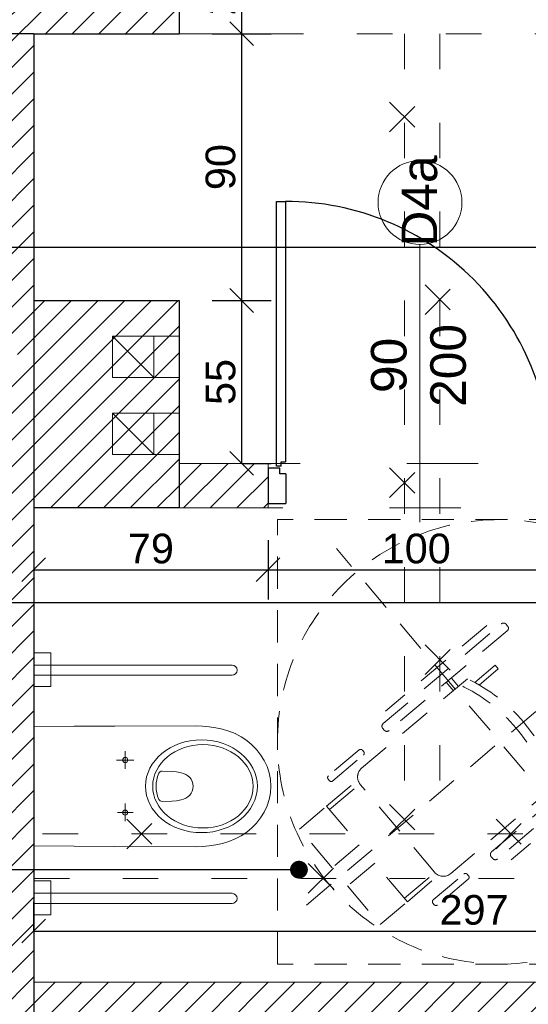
# Model space of a CAD drawing. Header units: millimetres. Extents: x -2720 to 125583, y -8970 to 34912.
# Tile 47 of 105: x 14799 to 14970, y 18766 to 19098. Entities that reach past the tile are written whole.
import ezdxf
from ezdxf import colors
from ezdxf.entities.mleader import LeaderData, LeaderLine
from ezdxf.math import Vec2, Vec3

# ---------------------------------------------------------------- set-up
doc = ezdxf.new("R2010")
doc.units = ezdxf.units.MM
for name, pattern in [('ACAD_ISO03W100', [30, 12, -18]), ('DASHED', [19.05, 12.7, -6.35]), ('KRESKOWA', [0.4, 0.24, -0.16])]:
    doc.linetypes.add(name, pattern=pattern)
for name, color, linetype, lineweight, true_color in [('A_DZIAŁOWA_PROJEKTOWANE', 7, 'Continuous', 18, 0x007cb0), ('A_HATCH', 7, 'Continuous', 5, 0x999999), ('A_HATCH_PROJEKTOWANE', 7, 'Continuous', 9, 0x0089b6), ('A_WIDOK 2PLAN', 7, 'Continuous', 9, 0x666666)]:
    doc.layers.add(name, color=color, linetype=linetype, lineweight=lineweight, true_color=true_color)
for name, color, linetype, lineweight in [('A_KONST_ISTNIEJĄCE', 83, 'Continuous', 25), ('A_OPISY', 40, 'Continuous', 9), ('A_WIDOK', 141, 'Continuous', 13), ('A_WIDOK-NAD', 221, 'DASHED', 13), ('A_WYMIAROWANIE', 7, 'Continuous', 9), ('A_WYPOSAŻENIE', 181, 'Continuous', 9)]:
    doc.layers.add(name, color=color, linetype=linetype, lineweight=lineweight)
doc.layers.add('A_NIEWIDOCZNE  POMOCNICZE', color=252, linetype='ACAD_ISO03W100', lineweight=5, plot=False)
doc.styles.get("Standard").update_dxf_attribs({"font": 'arial.ttf'})
doc.dimstyles.new('1 do 100', dxfattribs={"dimtxt": 10, "dimasz": 8, "dimexe": 10, "dimexo": 10, "dimgap": 2, "dimtad": 1, "dimdec": 0, "dimtxsty": 'Standard', "dimblk": 'OBLIQUE', "dimcen": 2.5, "dimadec": 0, "dimazin": 0, "dimtfac": 1, "dimtdec": 0, "dimtmove": 0, "dimatfit": 3, "dimldrblk": 'OBLIQUE', "dimfxl": 10, "dimfxlon": 1, "dimarcsym": 0})
pattern_1 = [(45, (-1713.23, 355.087), (-4.490128, 4.490128), [])]

# ---------------------------------------------------------------- blocks, each defined once
blk = doc.blocks.new('FOTEL-K')
at = {"linetype": 'KRESKOWA', "ltscale": 5, "transparency": 33554687}
for p, q in [((-1.701, 11.602), (-11.602, -1.701)), ((11.602, 1.701), (-1.701, 11.602)), ((0.579, -9.418), (-0.579, 9.418)), ((3.475, 2.644), (3.778, -2.29)), ((-3.773, 2.198), (-3.469, -2.735)), ((2.185, 1.847), (2.007, 1.836)), ((2.246, 0.852), (2.185, 1.847)), ((-2.395, 1.565), (-2.217, 1.576)), ((-2.334, 0.57), (-2.395, 1.565)), ((-2.217, 1.576), (-2.16, 0.649)), ((11.602, 1.701), (1.701, -11.602)), ((2.007, 1.836), (2.064, 0.908)), ((2.533, 0.749), (2.85, -4.401)), ((9.418, 0.579), (-9.418, -0.579)), ((-2.29, -4.717), (-2.606, 0.433)), ((2.923, 0.336), (2.56, 0.314)), ((2.938, 0.09), (2.575, 0.068)), ((-2.579, -0.002), (-2.988, -0.027)), ((-2.564, -0.248), (-2.973, -0.273)), ((1.701, -11.602), (-11.602, -1.701)), ((-1.931, -6.611), (-2.025, -5.088)), ((-1.76, -6.6), (-1.853, -5.077)), ((2.447, -4.856), (-1.834, -5.12)), ((2.555, -6.335), (2.461, -4.812)), ((2.726, -6.325), (2.633, -4.801))]:
    blk.add_line(p, q, dxfattribs=at)
for points in [[(3.332, -2.811), (3.246, -2.816, -0.414214), (3.109, -2.695), (2.756, 3.056, -0.414214), (2.877, 3.192), (2.963, 3.198, -0.414214), (3.099, 3.077), (3.453, -2.674, -0.414214)], [(-2.923, -3.195), (-3.009, -3.201, -0.414214), (-3.145, -3.08), (-3.499, 2.671, -0.414214), (-3.378, 2.808), (-3.292, 2.813, -0.414214), (-3.155, 2.693), (-2.802, -3.059, -0.414214)], [(3.416, -5.587), (3.339, -5.592, -0.414214), (3.248, -5.512), (3.156, -4.014, -0.414214), (3.237, -3.923), (3.314, -3.918, -0.414214), (3.405, -3.999), (3.497, -5.496, -0.414214)], [(-2.706, -5.964), (-2.629, -5.959, 0.414214), (-2.549, -5.868), (-2.641, -4.37, 0.414214), (-2.732, -4.29), (-2.809, -4.295, 0.414214), (-2.89, -4.386), (-2.798, -5.883, 0.414214)]]:
    blk.add_lwpolyline(points, format="xyb", close=True, dxfattribs=at)
for points in [[(-1.85, -7.934), (-1.931, -6.611), (-0.046, -6.495), (0.035, -7.818)], [(2.808, -7.648), (2.726, -6.325), (0.841, -6.441), (0.922, -7.764)]]:
    blk.add_lwpolyline(points, close=True, dxfattribs=at)
blk.add_circle((0, 0), 8.291, dxfattribs=at)
for centre, radius, start, end in [((0.309, -5.033), 6.195, 68.9594, 118.0744), ((0.331, -5.388), 6.195, 68.9594, 118.0744), ((2.421, -4.427), 0.43, 273.5169, 3.5169), ((-1.86, -4.69), 0.43, 183.5169, 273.5169)]:
    blk.add_arc(centre, radius, start, end, dxfattribs=at)
blk = doc.blocks.new('MISKA USTĘPOWA NP')
at = {"ltscale": 5}
for p, q in [((-39.53, 66.86), (-39.53, 0)), ((-36.1, 66.86), (-36.1, 0)), ((37.5, 66.86), (37.5, 0)), ((40.93, 66.86), (40.93, 0))]:
    blk.add_line(p, q, dxfattribs=at)
for p, q in [((-43.37, 5.71), (-43.37, 0)), ((-31.94, 5.71), (-43.37, 5.71)), ((-31.94, 0), (-31.94, 5.71)), ((33.66, 5.71), (33.66, 0)), ((45.09, 5.71), (33.66, 5.71)), ((45.09, 0), (45.09, 5.71))]:
    blk.add_line(p, q)
for points in [[(-20.06, 0), (-20.22, 13.67), (-20.34, 27.33), (-20.38, 54.66), (-20.3, 56.94), (-20.1, 59.18), (-19.74, 61.42), (-19.26, 63.62), (-18.58, 65.77), (-17.74, 67.89), (-16.7, 69.89), (-15.46, 71.81), (-14.03, 73.53), (-12.39, 75.12), (-10.59, 76.52), (-8.67, 77.72), (-6.63, 78.68), (-4.48, 79.4), (-2.24, 79.84), (0, 80), (2.28, 79.84), (4.52, 79.4), (6.67, 78.68), (8.71, 77.72), (10.63, 76.52), (12.43, 75.12), (14.03, 73.53), (15.5, 71.81), (16.74, 69.89), (17.78, 67.89), (18.62, 65.77), (19.3, 63.62), (19.78, 61.42), (20.1, 59.18), (20.3, 56.94), (20.38, 54.66), (20.34, 27.33), (20.26, 13.67), (20.06, 0)], [(-8.83, 28.29), (-8.83, 33.49)], [(8.87, 27.95), (8.87, 33.77)], [(-5.83, 30.85), (-11.71, 30.85)], [(11.87, 30.85), (5.87, 30.85)], [(20.06, 0), (-20.06, 0)]]:
    blk.add_lwpolyline(points)
for points in [[(5.11, 43.32), (5.07, 42.96), (4.92, 42.64), (4.72, 42.36), (4.4, 42.16), (3.36, 41.76), (2.24, 41.48), (1.12, 41.28), (0, 41.24), (-1.12, 41.28), (-2.24, 41.48), (-3.32, 41.76), (-4.4, 42.16), (-4.68, 42.36), (-4.92, 42.64), (-5.03, 42.96), (-5.07, 43.32), (-4.99, 46.55), (-4.88, 48.15), (-4.56, 49.75), (-4.32, 50.55), (-3.96, 51.27), (-3.52, 51.99), (-2.96, 52.59), (-2.32, 53.07), (-1.6, 53.43), (-0.8, 53.67), (0, 53.75), (0.84, 53.67), (1.6, 53.43), (2.36, 53.07), (3, 52.59), (3.52, 51.99), (3.96, 51.27), (4.32, 50.55), (4.56, 49.75), (4.88, 48.15), (5.03, 46.55)], [(8.87, 31.69), (8.55, 31.65), (8.27, 31.45), (8.07, 31.17), (7.99, 30.85), (8.07, 30.53), (8.27, 30.25), (8.55, 30.05), (8.87, 29.97), (9.19, 30.05), (9.47, 30.25), (9.67, 30.53), (9.71, 30.85), (9.67, 31.17), (9.47, 31.45), (9.19, 31.65)]]:
    blk.add_lwpolyline(points, close=True)
blk.add_circle((-8.85, 30.83), 0.859)
for centre in [(-37.81, 66.86), (39.22, 66.86)]:
    blk.add_arc(centre, 1.71, 0, 180, dxfattribs=at)
for centre, major_axis, ratio in [((0.02, 56.54), (0, 18.86), 0.829441), ((0, 57.04), (0, 16.92), 0.831158)]:
    blk.add_ellipse(centre, major_axis=major_axis, ratio=ratio, start_param=0, end_param=6.283185)
blk = doc.blocks.new('_Dot')
at = {"color": 0, "linetype": 'ByBlock', "lineweight": -2}
blk.add_line((-0.5, 0), (-1, 0), dxfattribs=at)
at = {"color": 0, "linetype": 'ByBlock', "const_width": 0.5}
blk.add_lwpolyline([(-0.25, 0, 1), (0.25, 0, 1)], format="xyb", close=True, dxfattribs=at)
blk = doc.blocks.new('ROZBIÓRKI_DOM')
at = {"layer": 'A_OPISY', "color": 22, "linetype": 'ACAD_ISO03W100', "true_color": 0xe22908}
for p, q in [((19200.15, 8497.89), (19200.15, 8227.89)), ((19212.15, 8497.89), (19212.15, 8227.89)), ((19195.15, 8474.85), (19205.15, 8464.85)), ((19195.15, 8464.85), (19205.15, 8474.85)), ((19207.15, 8413.18), (19217.15, 8403.18)), ((19207.15, 8403.18), (19217.15, 8413.18)), ((19195.15, 8351.38), (19205.15, 8341.38)), ((19195.15, 8341.38), (19205.15, 8351.38)), ((19207.15, 8291.66), (19217.15, 8281.66)), ((19207.15, 8281.66), (19217.15, 8291.66)), ((19195.15, 8237.78), (19205.15, 8227.78)), ((19195.15, 8227.78), (19205.15, 8237.78)), ((19106.52, 8232.89), (19116.52, 8222.89)), ((19106.52, 8222.89), (19116.52, 8232.89)), ((19231.09, 8232.89), (19241.09, 8222.89)), ((19231.09, 8222.89), (19241.09, 8232.89)), ((19390.15, 8227.89), (19075.15, 8227.89)), ((19167.75, 8217.89), (19177.75, 8207.89)), ((19167.75, 8207.89), (19177.75, 8217.89)), ((19417.15, 8212.89), (19075.15, 8212.89))]:
    blk.add_line(p, q, dxfattribs=at)
blk = doc.blocks.new('_Oblique')
at = {"color": 0, "linetype": 'ByBlock', "lineweight": -2}
blk.add_line((-0.5, -0.5), (0.5, 0.5), dxfattribs=at)
blk = doc.blocks.new('*D374')
at = {"layer": 'A_WYMIAROWANIE', "color": 0, "lineweight": -2, "ltscale": 2, "transparency": 16777216}
for p, q in [((14803.26, 18790.86), (14803.26, 18800.86)), ((15100.26, 18790.86), (15100.26, 18800.86)), ((14803.26, 18790.86), (15100.26, 18790.86))]:
    blk.add_line(p, q, dxfattribs=at)
at = {"layer": 'Defpoints', "color": 0, "ltscale": 2, "transparency": 16777216}
for p in [(15100.26, 18790.86), (14803.26, 18785.53), (15100.26, 18785.53)]:
    blk.add_point(p, dxfattribs=at)
at = {"layer": 'A_WYMIAROWANIE', "color": 0, "lineweight": -2, "ltscale": 2, "transparency": 16777216, "xscale": 8, "yscale": 8, "zscale": 8, "rotation": 180}
blk.add_blockref('_Oblique', (14803.26, 18790.86), dxfattribs=at)
at = {"layer": 'A_WYMIAROWANIE', "color": 0, "lineweight": -2, "ltscale": 2, "transparency": 16777216, "xscale": 8, "yscale": 8, "zscale": 8}
blk.add_blockref('_Oblique', (15100.26, 18790.86), dxfattribs=at)
at = {"layer": 'A_WYMIAROWANIE', "color": 0, "ltscale": 2, "transparency": 16777216, "insert": (14951.76, 18797.97), "char_height": 10, "attachment_point": 5}
blk.add_mtext('297', dxfattribs=at)
blk = doc.blocks.new('*D380')
at = {"layer": 'A_WYMIAROWANIE', "color": 0, "lineweight": -2, "ltscale": 2, "transparency": 16777216}
for p, q in [((14882.26, 18922.79), (14882.26, 18902.79)), ((14803.26, 18912.79), (14803.26, 18902.79)), ((14803.26, 18912.79), (14882.26, 18912.79))]:
    blk.add_line(p, q, dxfattribs=at)
at = {"layer": 'Defpoints', "color": 0, "ltscale": 2, "transparency": 16777216}
for p in [(14882.26, 18933.66), (14803.26, 18922.57), (14882.26, 18912.79)]:
    blk.add_point(p, dxfattribs=at)
at = {"layer": 'A_WYMIAROWANIE', "color": 0, "lineweight": -2, "ltscale": 2, "transparency": 16777216, "xscale": 8, "yscale": 8, "zscale": 8, "rotation": 180}
blk.add_blockref('_Oblique', (14803.26, 18912.79), dxfattribs=at)
at = {"layer": 'A_WYMIAROWANIE', "color": 0, "lineweight": -2, "ltscale": 2, "transparency": 16777216, "xscale": 8, "yscale": 8, "zscale": 8}
blk.add_blockref('_Oblique', (14882.26, 18912.79), dxfattribs=at)
at = {"layer": 'A_WYMIAROWANIE', "color": 0, "ltscale": 2, "transparency": 16777216, "insert": (14842.76, 18919.89), "char_height": 10, "attachment_point": 5}
blk.add_mtext('79', dxfattribs=at)
blk = doc.blocks.new('*D381')
at = {"layer": 'A_WYMIAROWANIE', "color": 0, "lineweight": -2, "ltscale": 2, "transparency": 16777216}
for p, q in [((14882.26, 18922.79), (14882.26, 18902.79)), ((14982.26, 18922.79), (14982.26, 18902.79)), ((14882.26, 18912.79), (14982.26, 18912.79))]:
    blk.add_line(p, q, dxfattribs=at)
at = {"layer": 'Defpoints', "color": 0, "ltscale": 2, "transparency": 16777216}
for p in [(14882.26, 18933.66), (14982.26, 18933.66), (14982.26, 18912.79)]:
    blk.add_point(p, dxfattribs=at)
at = {"layer": 'A_WYMIAROWANIE', "color": 0, "lineweight": -2, "ltscale": 2, "transparency": 16777216, "xscale": 8, "yscale": 8, "zscale": 8, "rotation": 180}
blk.add_blockref('_Oblique', (14882.26, 18912.79), dxfattribs=at)
at = {"layer": 'A_WYMIAROWANIE', "color": 0, "lineweight": -2, "ltscale": 2, "transparency": 16777216, "xscale": 8, "yscale": 8, "zscale": 8}
blk.add_blockref('_Oblique', (14982.26, 18912.79), dxfattribs=at)
at = {"layer": 'A_WYMIAROWANIE', "color": 0, "ltscale": 2, "transparency": 16777216, "insert": (14932.26, 18919.89), "char_height": 10, "attachment_point": 5}
blk.add_mtext('100', dxfattribs=at)
blk = doc.blocks.new('*D392')
at = {"layer": 'A_WYMIAROWANIE', "color": 0, "lineweight": -2, "ltscale": 2, "transparency": 16777216}
for p, q in [((14863.38, 19003.66), (14883.38, 19003.66)), ((14873.38, 18948.66), (14873.38, 19003.66)), ((14873.38, 18948.66), (14883.38, 18948.66))]:
    blk.add_line(p, q, dxfattribs=at)
at = {"layer": 'Defpoints', "color": 0, "ltscale": 2, "transparency": 16777216}
for p in [(14852.26, 19003.66), (14873.38, 19003.66), (14867.26, 18948.66)]:
    blk.add_point(p, dxfattribs=at)
at = {"layer": 'A_WYMIAROWANIE', "color": 0, "lineweight": -2, "ltscale": 2, "transparency": 16777216, "xscale": 8, "yscale": 8, "zscale": 8}
for p, rotation in [((14873.38, 19003.66), 90), ((14873.38, 18948.66), 270)]:
    blk.add_blockref('_Oblique', p, dxfattribs=dict(at, rotation=rotation))
at = {"layer": 'A_WYMIAROWANIE', "color": 0, "ltscale": 2, "transparency": 16777216, "insert": (14866.3, 18976.16), "char_height": 10, "attachment_point": 5, "rotation": 90}
blk.add_mtext('55', dxfattribs=at)
blk = doc.blocks.new('*D393')
at = {"layer": 'A_WYMIAROWANIE', "color": 0, "lineweight": -2, "ltscale": 2, "transparency": 16777216}
for p, q in [((14863.38, 19093.66), (14883.38, 19093.66)), ((14873.38, 19003.66), (14873.38, 19093.66)), ((14863.38, 19003.66), (14883.38, 19003.66))]:
    blk.add_line(p, q, dxfattribs=at)
at = {"layer": 'Defpoints', "color": 0, "ltscale": 2, "transparency": 16777216}
for p in [(14852.26, 19093.66), (14873.38, 19093.66), (14852.26, 19003.66)]:
    blk.add_point(p, dxfattribs=at)
at = {"layer": 'A_WYMIAROWANIE', "color": 0, "lineweight": -2, "ltscale": 2, "transparency": 16777216, "xscale": 8, "yscale": 8, "zscale": 8}
for p, rotation in [((14873.38, 19093.66), 90), ((14873.38, 19003.66), 270)]:
    blk.add_blockref('_Oblique', p, dxfattribs=dict(at, rotation=rotation))
at = {"layer": 'A_WYMIAROWANIE', "color": 0, "ltscale": 2, "transparency": 16777216, "insert": (14866.28, 19048.66), "char_height": 10, "attachment_point": 5, "rotation": 90}
blk.add_mtext('90', dxfattribs=at)
blk = doc.blocks.new('*D394')
at = {"layer": 'A_WYMIAROWANIE', "color": 0, "lineweight": -2, "ltscale": 2, "transparency": 16777216}
for p, q in [((14863.38, 19121.66), (14883.38, 19121.66)), ((14873.38, 19093.66), (14873.38, 19121.66)), ((14863.38, 19093.66), (14883.38, 19093.66))]:
    blk.add_line(p, q, dxfattribs=at)
at = {"layer": 'Defpoints', "color": 0, "ltscale": 2, "transparency": 16777216}
for p in [(14852.26, 19121.66), (14873.38, 19121.66), (14852.26, 19093.66)]:
    blk.add_point(p, dxfattribs=at)
at = {"layer": 'A_WYMIAROWANIE', "color": 0, "lineweight": -2, "ltscale": 2, "transparency": 16777216, "xscale": 8, "yscale": 8, "zscale": 8}
for p, rotation in [((14873.38, 19121.66), 90), ((14873.38, 19093.66), 270)]:
    blk.add_blockref('_Oblique', p, dxfattribs=dict(at, rotation=rotation))
at = {"layer": 'A_WYMIAROWANIE', "color": 0, "ltscale": 2, "transparency": 16777216, "insert": (14866.28, 19107.66), "char_height": 10, "attachment_point": 5, "rotation": 90}
blk.add_mtext('28', dxfattribs=at)
blk = doc.blocks.new('want')
at = {"layer": 'A_WIDOK'}
blk.add_line((30214.45, 14309.66), (30200.45, 14295.66), dxfattribs=at)
blk.add_lwpolyline([(30200.45, 14295.66), (30214.45, 14295.66), (30214.45, 14309.66), (30200.45, 14309.66)], close=True, dxfattribs=at)

msp = doc.modelspace()

# ---------------------------------------------------------------- hatches: boundary and pattern name
at = {"layer": 'A_HATCH'}
h = msp.add_hatch(dxfattribs=at)
h.set_pattern_fill('ANSI31', color=256, scale=2)
h.set_pattern_definition(pattern_1)
h.paths.add_polyline_path([(15360.26, 18363.66), (15290.26, 18363.66), (15250.26, 18363.66), (15250.26, 18320.66), (15294.26, 18320.66), (15294.26, 18306.66), (15360.26, 18306.66)])
h.paths.add_polyline_path([(15075.26, 18363.66), (14903.26, 18363.66), (14903.26, 18320.66), (15075.26, 18320.66)])
h.paths.add_polyline_path([(14803.26, 18456.66), (14775.26, 18456.66), (14775.26, 18363.66), (14803.26, 18363.66)])
h.paths.add_polyline_path([(14803.26, 18581.66), (14775.26, 18581.66), (14775.26, 18556.66), (14803.26, 18556.66)])
h.paths.add_polyline_path([(14852.26, 19003.66), (14803.26, 19003.66), (14803.26, 18933.66), (14852.26, 18933.66)])
h.paths.add_polyline_path([(14852.26, 19121.66), (14818.26, 19121.66), (14818.26, 19153.66), (14811.36, 19153.66), (14775.26, 19153.66), (14775.26, 19093.66), (14803.26, 19093.66), (14852.26, 19093.66)])
h.paths.add_polyline_path([(15063.26, 19251.66), (15035.26, 19251.66), (15035.26, 19216.66), (15063.26, 19216.66)])
h.paths.add_polyline_path([(15063.26, 19428.66), (15063.26, 19471.66), (15010.26, 19471.66), (15010.26, 19464.23), (15010.26, 19428.66), (15035.26, 19428.66), (15035.26, 19355.66), (15063.26, 19355.66)])
h.paths.add_polyline_path([(14818.26, 19638.66), (14747.26, 19638.66), (14747.26, 19630.66), (14747.26, 19595.66), (14775.26, 19595.66), (14775.26, 19428.66), (14865.26, 19428.66), (14865.26, 19471.66), (14818.26, 19471.66)])
h.paths.add_polyline_path([(14818.26, 19428.66), (14775.26, 19428.66), (14775.26, 19280.66), (14818.26, 19280.66)])
h.paths.add_polyline_path([(15228.71, 19099.16), (15228.71, 19113.16), (15242.71, 19113.16), (15242.71, 19099.16)])
h.paths.add_polyline_path([(15269.06, 19121.66), (15269.06, 19099.16), (15255.06, 19099.16), (15255.06, 19121.66), (15063.26, 19121.66), (15063.26, 19126.66), (15035.26, 19126.66), (15035.26, 19121.66), (15035.26, 19093.66), (15290.26, 19093.66), (15290.26, 19121.66)])
h.paths.add_polyline_path([(14775.26, 18991.15), (14797.76, 18991.15), (14797.76, 18977.15), (14775.26, 18977.15), (14775.26, 18669.66), (14803.26, 18669.66), (14803.26, 19093.66), (14775.26, 19093.66)])
at = {"layer": 'A_HATCH_PROJEKTOWANE', "ltscale": 2}
h = msp.add_hatch(dxfattribs=at)
h.set_pattern_fill('ANSI31', color=256, scale=2)
h.set_pattern_definition(pattern_1)
h.paths.add_polyline_path([(15073.26, 18678.66), (15058.26, 18678.66), (15058.26, 18580.66), (15073.26, 18580.66)])
h.paths.add_polyline_path([(15290.26, 18773.66), (14803.26, 18773.66), (14803.26, 18758.66), (15290.26, 18758.66)])
h.paths.add_polyline_path([(15115.26, 18933.66), (15180.26, 18933.66), (15180.26, 18948.66), (15088.12, 18948.66), (15088.12, 18983.66), (15073.12, 18983.66), (15073.12, 18948.66), (14982.26, 18948.66), (14982.26, 18933.66), (15068.12, 18933.66), (15100.26, 18933.66), (15100.26, 18773.66), (15115.26, 18773.66)])
h.paths.add_polyline_path([(14882.26, 18948.66), (14852.26, 18948.66), (14852.26, 18933.66), (14882.26, 18933.66)])
h.paths.add_polyline_path([(15088.12, 19093.66), (15073.12, 19093.66), (15073.12, 19083.66), (15088.12, 19083.66)])
h.paths.add_polyline_path([(15290.26, 18948.66), (15280.26, 18948.66), (15280.26, 18933.66), (15290.26, 18933.66)])

# ---------------------------------------------------------------- linework, layer by layer
at = {"color": 144}
for p, q in [((14886.65, 18947.7), (14886.65, 18949.24)), ((14886.65, 18949.24), (14888.2, 18949.24)), ((14886.23, 18945.13), (14886.23, 18947.12)), ((14888.22, 18945.13), (14886.23, 18945.13))]:
    msp.add_line(p, q, dxfattribs=at)
for points in [[(14885.11, 18947.7), (14885.11, 19037.1), (14888.2, 19037.1), (14888.2, 18949.24)], [(14886.23, 18947.12), (14882.26, 18947.12), (14882.26, 18935.2), (14888.22, 18935.2)], [(14886.65, 18947.7), (14885.11, 18947.7)], [(14888.22, 18945.13), (14888.22, 18935.2)]]:
    msp.add_lwpolyline(points, dxfattribs=at)
msp.add_arc((14888.2, 18947.67), 89.43, 359.6452, 90.0011, dxfattribs=at)
at = {"layer": 'A_DZIAŁOWA_PROJEKTOWANE', "ltscale": 2}
for p, q in [((14882.26, 18948.66), (14852.26, 18948.66)), ((14882.26, 18933.66), (14882.26, 18948.66)), ((14882.26, 18933.66), (14852.26, 18933.66)), ((14803.26, 18773.66), (15290.26, 18773.66)), ((14803.26, 18773.66), (14803.26, 18758.66))]:
    msp.add_line(p, q, dxfattribs=at)
at = {"layer": 'A_KONST_ISTNIEJĄCE', "ltscale": 2}
for p, q in [((14852.26, 19121.66), (14852.26, 19093.66)), ((14803.26, 19093.66), (14775.26, 19093.66)), ((14803.26, 19093.66), (14852.26, 19093.66)), ((14803.26, 19093.66), (14803.26, 18669.66)), ((14803.26, 19003.66), (14852.26, 19003.66)), ((14852.26, 19003.66), (14852.26, 18933.66)), ((14852.26, 18933.66), (14803.26, 18933.66))]:
    msp.add_line(p, q, dxfattribs=at)
at = {"layer": 'A_NIEWIDOCZNE  POMOCNICZE', "ltscale": 2}
msp.add_lwpolyline([(14818.26, 19428.66), (15035.26, 19428.66), (15035.26, 19093.66), (15073.12, 19093.66), (15073.12, 18948.66), (14852.26, 18948.66), (14852.26, 19003.66), (14803.26, 19003.66), (14803.26, 19093.66), (14852.26, 19093.66), (14852.26, 19121.66), (14818.26, 19121.66), (14818.26, 19428.66)], dxfattribs=at)
msp.add_lwpolyline([(14803.26, 18933.66), (15100.26, 18933.66), (15100.26, 18773.66), (14803.26, 18773.66)], close=True, dxfattribs=at)
at = {"layer": 'A_OPISY', "color": 144, "true_color": 0x007cb0, "transparency": 33554559}
msp.add_line((14933.52, 18928.9), (14933.52, 19022.57), dxfattribs=at)
msp.add_circle((14933.52, 19036.72), 14.15, dxfattribs=at)
at = {"layer": 'A_WIDOK', "color": 251, "transparency": 33554559}
for p, q in [((14843.76, 18991.66), (14852.26, 18991.66)), ((14843.76, 18977.66), (14852.26, 18977.66)), ((14843.76, 18965.66), (14852.26, 18965.66)), ((14843.76, 18951.66), (14852.26, 18951.66))]:
    msp.add_line(p, q, dxfattribs=at)
at = {"layer": 'A_WIDOK-NAD', "color": 144, "linetype": 'ACAD_ISO03W100', "true_color": 0x007cb0}
msp.add_line((14852.26, 19093.66), (15035.26, 19093.66), dxfattribs=at)

# ---------------------------------------------------------------- block references
at = {"layer": 'A_KONST_ISTNIEJĄCE', "color": 251, "transparency": 33554687, "xscale": -1, "rotation": 180}
for p in [(-15370.69, 33287.32), (-15370.69, 33261.32)]:
    msp.add_blockref('want', p, dxfattribs=at)
at = {"layer": 'A_WIDOK'}
msp.add_blockref('ROZBIÓRKI_DOM', (-4271.9, 10595.77), dxfattribs=at)
at = {"layer": 'A_WIDOK 2PLAN', "xscale": 9.04563411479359, "yscale": 9.04563411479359, "zscale": 9.04563411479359, "rotation": 306.6570343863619}
msp.add_blockref('FOTEL-K', (14960.44, 18854.72), dxfattribs=at)
at = {"layer": 'A_WYPOSAŻENIE', "xscale": -1, "rotation": 270}
msp.add_blockref('MISKA USTĘPOWA NP', (14803.26, 18839.72), dxfattribs=at)

# ---------------------------------------------------------------- texts
at = {"layer": 'A_OPISY', "color": 144, "true_color": 0x007cb0, "transparency": 33554559, "char_height": 12, "attachment_point": 5, "rotation": 90}
for s, insert in [('D4a', (14933.37, 19037.23)), ('90\\P200', (14933.07, 18981.75))]:
    msp.add_mtext_dynamic_manual_height_columns(s, width=44.3905, gutter_width=12.5, heights=[0], dxfattribs=dict(at, insert=insert))

# ---------------------------------------------------------------- dimensions: what is measured, and where the dimension line sits
at = {"layer": 'A_WYMIAROWANIE', "ltscale": 2}
for base, p1, p2, picture, middle in [((14873.38, 19121.66), (14852.26, 19093.66), (14852.26, 19121.66), '*D394', (14866.28, 19107.66)), ((14873.38, 19093.66), (14852.26, 19003.66), (14852.26, 19093.66), '*D393', (14866.28, 19048.66))]:
    dim = msp.add_linear_dim(base=base, p1=p1, p2=p2, angle=90, dimstyle='1 do 100', override={"dimtmove": 1}, dxfattribs=at)
    dim.commit()
    dim.dimension.update_dxf_attribs({"geometry": picture, "text_midpoint": middle})
dim = msp.add_linear_dim(base=(14873.38, 19003.66), p1=(14867.26, 18948.66), p2=(14852.26, 19003.66), angle=90, dimstyle='1 do 100', dxfattribs=at)
dim.commit()
dim.dimension.update_dxf_attribs({"geometry": '*D392', "text_midpoint": (14866.3, 18976.16)})
for base, p1, p2, picture, middle in [((14882.26, 18912.79), (14803.26, 18922.57), (14882.26, 18933.66), '*D380', (14842.76, 18919.89)), ((15100.26, 18790.86), (14803.26, 18785.53), (15100.26, 18785.53), '*D374', (14951.76, 18797.97))]:
    dim = msp.add_linear_dim(base=base, p1=p1, p2=p2, dimstyle='1 do 100', dxfattribs=at)
    dim.commit()
    dim.dimension.update_dxf_attribs({"geometry": picture, "text_midpoint": middle})
dim = msp.add_linear_dim(base=(14982.26, 18912.79), p1=(14882.26, 18933.66), p2=(14982.26, 18933.66), dimstyle='1 do 100', override={"dimtmove": 1}, dxfattribs=at)
dim.commit()
dim.dimension.update_dxf_attribs({"geometry": '*D381', "text_midpoint": (14932.26, 18919.89)})

# ---------------------------------------------------------------- leaders
at = {"layer": 'A_OPISY'}
ml = msp.add_multileader_mtext('Standard', dxfattribs=at)
ml.set_content('', color=256)
ml.set_leader_properties()
ml.set_arrow_properties(name='DOT')
ml.build(insert=Vec2(0, 0))
ml.multileader.update_dxf_attribs({"arrow_head_size": 6})
ctx = ml.context
ctx.base_point, ctx.arrow_head_size, ctx.plane_origin = Vec3(14544.36, 19021.59), 6, Vec3(14327.83, 19489.3)
ctx.text_align_type = 2
notes = []
notes.append((ctx, [(1, (1, 1, 0), (14562.89, 19021.59), (-1, 0), 14.52, [(0, [(15130.23, 19021.59)], 0, [])])]))
ctx.mtext.insert, ctx.mtext.alignment, ctx.mtext.flow_direction = Vec3(14546.36, 19023.59), 3, 5
ml = msp.add_multileader_mtext('Standard', dxfattribs=at)
ml.set_content('', color=256)
ml.set_leader_properties()
ml.set_arrow_properties(name='DOT')
ml.build(insert=Vec2(0, 0))
ml.multileader.update_dxf_attribs({"arrow_head_size": 6})
ctx = ml.context
ctx.base_point, ctx.arrow_head_size, ctx.plane_origin = Vec3(14544.36, 18901.59), 6, Vec3(14327.83, 19369.3)
ctx.text_align_type = 2
notes.append((ctx, [(1, (1, 1, 0), (14562.89, 18901.59), (-1, 0), 14.52, [(0, [(15222.42, 18901.59)], 0, [])])]))
ctx.mtext.insert, ctx.mtext.alignment, ctx.mtext.flow_direction = Vec3(14546.36, 18903.59), 3, 5
ml = msp.add_multileader_mtext('Standard', dxfattribs=at)
ml.set_content('', color=256)
ml.set_leader_properties()
ml.set_arrow_properties(name='DOT')
ml.build(insert=Vec2(0, 0))
ml.multileader.update_dxf_attribs({"arrow_head_size": 6})
ctx = ml.context
ctx.base_point, ctx.arrow_head_size, ctx.plane_origin = Vec3(14544.36, 18811.59), 6, Vec3(14327.83, 19279.3)
ctx.text_align_type = 2
notes.append((ctx, [(1, (1, 1, 0), (14562.89, 18811.59), (-1, 0), 14.52, [(0, [(14892.7, 18811.59)], 0, [])])]))
ctx.mtext.insert, ctx.mtext.alignment, ctx.mtext.flow_direction = Vec3(14546.36, 18813.59), 3, 5
for ctx, leaders in notes:
    for number, flags, end, landing, length, lines in leaders:
        leader = LeaderData()
        leader.index, (leader.has_last_leader_line, leader.has_dogleg_vector, leader.attachment_direction) = number, flags
        leader.last_leader_point, leader.dogleg_vector, leader.dogleg_length = Vec3(end), Vec3(landing), length
        for number, points, colour, breaks in lines:
            line = LeaderLine()
            line.index, line.vertices, line.color, line.breaks = number, Vec3.list(points), colors.encode_raw_color(colour), breaks
            leader.lines.append(line)
        ctx.leaders.append(leader)

doc.saveas('drawing.dxf')
